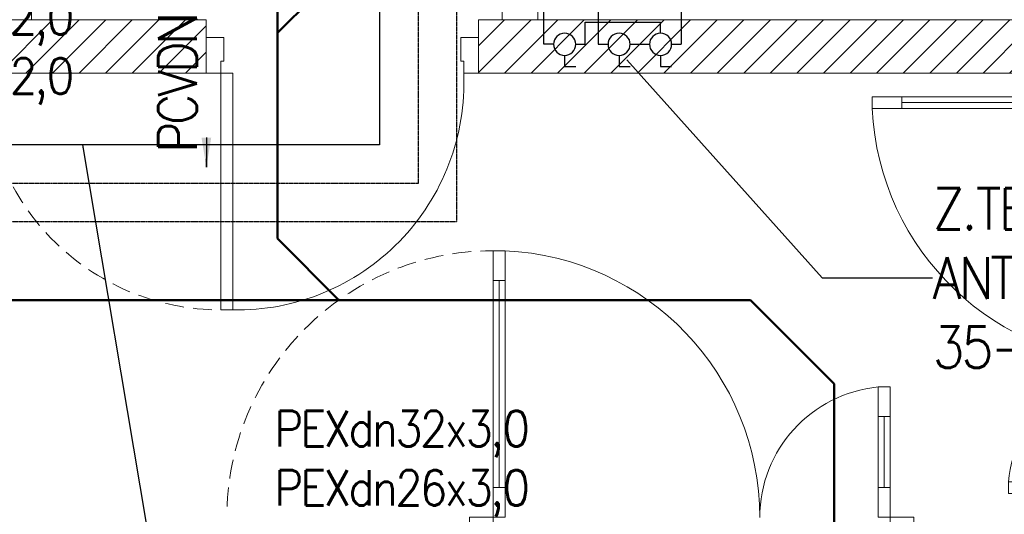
# Model space of a CAD drawing. Header units: millimetres. Extents: x -17122 to 7392, y -6480 to -3200.
# Tile 63 of 70: x 5042 to 5375, y -4691 to -4524. Entities that reach past the tile are written whole.
import ezdxf
from ezdxf import colors
from ezdxf.entities.mleader import LeaderData, LeaderLine
from ezdxf.lldxf.tags import DXFTag
from ezdxf.math import Vec2, Vec3

# ---------------------------------------------------------------- set-up
doc = ezdxf.new("R2010")
doc.units = ezdxf.units.MM
for name, pattern in [('DASHDOT', [20, 10, -5, 0, -5]), ('DASHED', [0.75, 0.5, -0.25]), ('HIDDEN2', [4.7624999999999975, 3.174999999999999, -1.587499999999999])]:
    doc.linetypes.add(name, pattern=pattern)
for name, color, linetype, lineweight in [('_k_kreskowanie', 250, 'Continuous', 9), ('_k_stolarka', 7, 'Continuous', 13), ('_k_wyposażenia', 251, 'Continuous', 9), ('_k_zarys', 7, 'HIDDEN2', 20), ('_k_ściany', 7, 'Continuous', 0), ('KANZLIZACJA', 34, 'Continuous', 30), ('WODA Z', 5, 'Continuous', 0)]:
    doc.layers.add(name, color=color, linetype=linetype, lineweight=lineweight)
doc.layers.add('_k_niewidoczna', color=72, linetype='Continuous', lineweight=9, plot=False)
for name, color, linetype, true_color in [('IS_Armatura_Wodociag', 7, 'SOLID', 0x000000), ('IS_Ciepła_woda', 1, 'DASHDOT', 0xff0000), ('IS_Cyrkulacja', 7, 'DASHED', 0x800080), ('IS_Zimna_woda', 5, 'SOLID', 0x0000ff)]:
    doc.layers.add(name, color=color, linetype=linetype, true_color=true_color)
doc.styles.get("Standard").update_dxf_attribs({"font": 'arial.ttf'})
tags = doc.linetypes.add('SOLID', pattern=[10, 10, 0]).pattern_tags.tags
tags[6:7] = [DXFTag(74, 4), DXFTag(75, 0), DXFTag(340, '0'), DXFTag(46, 0.0), DXFTag(50, 0.0), DXFTag(44, 0.0), DXFTag(45, 0.0)]
tags[4:5] = [DXFTag(74, 4), DXFTag(75, 0), DXFTag(340, '0'), DXFTag(46, 0.0), DXFTag(50, 0.0), DXFTag(44, 0.0), DXFTag(45, 0.0)]

# ---------------------------------------------------------------- blocks, each defined once
blk = doc.blocks.new('D_130w')
at = {"layer": '_k_niewidoczna', "lineweight": 0, "ltscale": 3}
blk.add_lwpolyline([(0, 140), (0, 10)], dxfattribs=at)
at = {"layer": '_k_stolarka', "lineweight": 0, "ltscale": 2}
for points in [[(-12, 150), (0, 150), (0, 140), (-8, 140), (-8, 142), (-12, 142), (-12, 150)], [(-91.9645656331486, 139.9999999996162), (-22, 140)], [(-46.00545608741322, 10), (-22, 10)], [(-12, 0), (0, 0), (0, 10), (-8, 10), (-8, 8), (-12, 8), (-12, 0)]]:
    blk.add_lwpolyline(points, dxfattribs=at)
for points in [[(-12, 142), (-12, 138), (-101.9822828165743, 137.9999999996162), (-101.9822828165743, 141.9999999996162)], [(-101.9822828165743, 141.9999999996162), (-101.9822828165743, 137.9999999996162), (-91.9645656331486, 137.9999999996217), (-91.9645656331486, 141.9999999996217)], [(-22, 142), (-22, 138), (-12, 138), (-12, 142)], [(-56.00545608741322, 8), (-56.00545608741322, 12), (-46.00545608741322, 12), (-46.00545608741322, 8)], [(-12, 8), (-12, 12), (-46.00545608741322, 12), (-46.00545608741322, 8)], [(-22, 8), (-22, 12), (-12, 12), (-12, 8)]]:
    blk.add_lwpolyline(points, close=True, dxfattribs=at)
for centre, radius, start, end in [((-11.96677473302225, 142.114957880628), 90.10951433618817, 182.617390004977, 270.0000000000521), ((-11.84819130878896, 7.632913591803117), 44.37268840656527, 90.15311981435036, 174.3519011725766)]:
    blk.add_arc(centre, radius, start, end, dxfattribs=at)

msp = doc.modelspace()

# ---------------------------------------------------------------- hatches: boundary and pattern name
at = {"layer": '_k_kreskowanie', "lineweight": 0, "ltscale": 2, "transparency": 33554687}
h = msp.add_hatch(dxfattribs=at)
h.set_pattern_fill('ANSI31', color=256, scale=2)
h.set_pattern_definition([(45, (1100.286567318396, -888.8747041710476), (-4.490128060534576, 4.490128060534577), [])])
h.paths.add_polyline_path([(4922.235256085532, -4960.100455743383), (4922.235256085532, -4936.100455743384), (4855.235256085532, -4936.100455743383), (4855.235256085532, -5036.100455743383), (4787.235256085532, -5036.100455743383), (4787.235256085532, -5060.100455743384), (4879.235256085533, -5060.100455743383), (4879.235256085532, -4960.100455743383)])
h.paths.add_polyline_path([(5921.235256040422, -4253.100455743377), (5945.235256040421, -4253.100455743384), (5945.235256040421, -4046.100455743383), (5314.235256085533, -4046.100455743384), (5314.235256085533, -4070.100455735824), (5414.235256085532, -4070.100455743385), (5414.235256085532, -4296.100455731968), (5432.235256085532, -4296.100455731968), (5432.235256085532, -4070.100455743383), (5921.235256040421, -4070.100455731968)])
h.paths.add_polyline_path([(5921.235256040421, -4653.100455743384), (5945.235256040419, -4653.100455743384), (5945.235256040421, -4453.100455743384), (5921.235256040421, -4453.100455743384)])
h.paths.add_polyline_path([(5866.735256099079, -5036.100455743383), (5866.73525609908, -5060.100455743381), (5945.235256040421, -5060.10045574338), (5945.235256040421, -4853.100455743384), (5921.235256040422, -4853.100455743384), (5921.235256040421, -5036.100455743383)])
h.paths.add_polyline_path([(5606.735256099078, -5036.100455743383), (5606.735256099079, -5060.100455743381), (5746.735256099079, -5060.10045574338), (5746.735256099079, -5036.100455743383)])
h.paths.add_polyline_path([(5346.735256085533, -5036.100455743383), (5346.735256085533, -5060.100455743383), (5486.735256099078, -5060.100455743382), (5486.735256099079, -5036.100455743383), (5432.235256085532, -5036.100455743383), (5432.235256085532, -4692.100455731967), (5414.235256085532, -4692.100455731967), (5414.235256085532, -5036.100455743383)])
h.paths.add_polyline_path([(5226.735256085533, -5060.100455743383), (5226.735256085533, -5036.100455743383), (5159.235256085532, -5036.100455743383), (5159.235256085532, -4960.100455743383), (5159.235256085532, -4936.100455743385), (5092.235256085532, -4936.100455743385), (5092.235256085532, -4960.100455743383), (5135.235256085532, -4960.100455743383), (5135.235256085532, -5060.100455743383)])
h.paths.add_polyline_path([(4100.235256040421, -4770.100455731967), (4124.235256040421, -4770.100455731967), (4124.235256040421, -4692.100455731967), (4100.235256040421, -4692.100455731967)])
h.paths.add_polyline_path([(4124.235256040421, -4930.100455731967), (4100.235256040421, -4930.100455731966), (4100.235256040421, -5060.100455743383), (4667.235256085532, -5060.100455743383), (4667.235256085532, -5036.100455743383), (4124.235256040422, -5036.100455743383)])
h.paths.add_polyline_path([(4124.235256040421, -4226.905047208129), (4100.235256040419, -4226.905047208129), (4100.23525604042, -4304.502751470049), (4124.235256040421, -4304.502751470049)])
h.paths.add_polyline_path([(4363.791529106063, -4070.100455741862), (4363.791529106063, -4046.100455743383), (4100.235256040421, -4046.100455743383), (4100.235256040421, -4122.905047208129), (4124.235256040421, -4122.905047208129), (4124.235256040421, -4070.100455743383)])
h.paths.add_polyline_path([(4664.255787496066, -4070.100455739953), (4664.255787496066, -4046.100455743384), (4483.791529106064, -4046.100455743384), (4483.791529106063, -4070.1004557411)])
h.paths.add_polyline_path([(4784.255787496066, -4046.100455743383), (4784.255787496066, -4070.100455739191), (5194.235256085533, -4070.100455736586), (5194.235256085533, -4046.100455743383)])
h.paths.add_polyline_path([(4192.23172776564, -4542.100455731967), (4192.23172776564, -4524.100455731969), (4124.235256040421, -4524.100455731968), (4124.235256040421, -4464.50275147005), (4100.23525604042, -4464.502751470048), (4100.235256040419, -4542.100455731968)])
h.paths.add_polyline_path([(4296.23172776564, -4524.100455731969), (4296.23172776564, -4542.100455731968), (4380.647470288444, -4542.100455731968), (4380.647470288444, -4524.100455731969)])
h.paths.add_polyline_path([(4598.255787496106, -4542.100455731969), (4598.255787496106, -4524.100455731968), (4484.647470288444, -4524.100455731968), (4484.647470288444, -4542.100455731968)])
h.paths.add_polyline_path([(4832.255787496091, -4542.100455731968), (4832.255787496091, -4524.100455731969), (4702.255787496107, -4524.100455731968), (4702.255787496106, -4542.100455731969)])
h.paths.add_polyline_path([(5197.235256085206, -4524.100455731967), (5197.235256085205, -4542.100455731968), (5432.235256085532, -4542.100455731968), (5432.235256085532, -4400.100455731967), (5414.235256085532, -4400.100455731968), (5414.235256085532, -4524.100455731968)])
h.paths.add_polyline_path([(5105.235256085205, -4542.100455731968), (5105.235256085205, -4524.100455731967), (4936.255787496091, -4524.100455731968), (4936.255787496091, -4542.100455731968)])

# ---------------------------------------------------------------- linework, layer by layer
at = {"layer": '_k_stolarka', "lineweight": 0, "ltscale": 0.5}
for points in [[(5105.235256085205, -4530.100455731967), (5105.235256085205, -4542.100455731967), (5110.235256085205, -4542.100455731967), (5110.235256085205, -4538.100455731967), (5111.235256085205, -4538.100455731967), (5111.235256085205, -4530.100455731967), (5105.235256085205, -4530.100455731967)], [(5105.235256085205, -4530.100455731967), (5105.235256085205, -4542.100455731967), (5110.235256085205, -4542.100455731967), (5110.235256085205, -4538.100455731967), (5111.235256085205, -4538.100455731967), (5111.235256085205, -4530.100455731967), (5105.235256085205, -4530.100455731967)], [(5105.235256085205, -4530.100455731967), (5105.235256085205, -4542.100455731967), (5110.235256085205, -4542.100455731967), (5110.235256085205, -4538.100455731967), (5111.235256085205, -4538.100455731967), (5111.235256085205, -4530.100455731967), (5105.235256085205, -4530.100455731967)], [(5105.235256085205, -4530.100455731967), (5105.235256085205, -4542.100455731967), (5110.235256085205, -4542.100455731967), (5110.235256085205, -4538.100455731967), (5111.235256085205, -4538.100455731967), (5111.235256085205, -4530.100455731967), (5105.235256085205, -4530.100455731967)], [(5197.235256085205, -4530.100455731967), (5197.235256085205, -4542.100455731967), (5192.235256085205, -4542.100455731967), (5192.235256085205, -4538.100455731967), (5191.235256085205, -4538.100455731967), (5191.235256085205, -4530.100455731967), (5197.235256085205, -4530.100455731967)], [(5197.235256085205, -4530.100455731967), (5197.235256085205, -4542.100455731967), (5192.235256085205, -4542.100455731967), (5192.235256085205, -4538.100455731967), (5191.235256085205, -4538.100455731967), (5191.235256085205, -4530.100455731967), (5197.235256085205, -4530.100455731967)], [(5197.235256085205, -4530.100455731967), (5197.235256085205, -4542.100455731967), (5192.235256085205, -4542.100455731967), (5192.235256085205, -4538.100455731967), (5191.235256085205, -4538.100455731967), (5191.235256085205, -4530.100455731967), (5197.235256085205, -4530.100455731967)], [(5197.235256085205, -4530.100455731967), (5197.235256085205, -4542.100455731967), (5192.235256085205, -4542.100455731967), (5192.235256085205, -4538.100455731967), (5191.235256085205, -4538.100455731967), (5191.235256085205, -4530.100455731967), (5197.235256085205, -4530.100455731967)]]:
    msp.add_lwpolyline(points, dxfattribs=at)
msp.add_lwpolyline([(5110.235256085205, -4542.100455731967), (5114.235256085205, -4542.100455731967), (5114.235256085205, -4622.100455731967), (5110.235256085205, -4622.100455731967)], close=True, dxfattribs=at)
msp.add_lwpolyline([(5110.235256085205, -4542.100455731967), (5114.235256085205, -4542.100455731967), (5114.235256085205, -4622.100455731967), (5110.235256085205, -4622.100455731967)], close=True, dxfattribs=at)
msp.add_lwpolyline([(5110.235256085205, -4542.100455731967), (5114.235256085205, -4542.100455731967), (5114.235256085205, -4622.100455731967), (5110.235256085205, -4622.100455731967)], close=True, dxfattribs=at)
msp.add_lwpolyline([(5110.235256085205, -4542.100455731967), (5114.235256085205, -4542.100455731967), (5114.235256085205, -4622.100455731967), (5110.235256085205, -4622.100455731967)], close=True, dxfattribs=at)
msp.add_arc((5115.607533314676, -4545.413426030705), 76.69930683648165, 268.9748292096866, 2.475619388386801, dxfattribs=at)
msp.add_arc((5115.607533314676, -4545.413426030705), 76.69930683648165, 268.9748292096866, 2.475619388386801, dxfattribs=at)
msp.add_arc((5115.607533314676, -4545.413426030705), 76.69930683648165, 268.9748292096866, 2.475619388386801, dxfattribs=at)
msp.add_arc((5115.607533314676, -4545.413426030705), 76.69930683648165, 268.9748292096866, 2.475619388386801, dxfattribs=at)
at = {"layer": '_k_zarys', "lineweight": 0, "ltscale": 2}
msp.add_lwpolyline([(5204.235256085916, -4602.118172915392, 0.4140373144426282), (5112.275202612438, -4690.100455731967)], format="xyb", dxfattribs=at)
msp.add_arc((5110.235256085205, -4542.100455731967), 80, 181.4325437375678, 272.8659839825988, dxfattribs=at)
at = {"layer": '_k_ściany', "lineweight": 0}
for points in [[(5046.255787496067, -4418.100455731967), (5046.255787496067, -4524.100455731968), (5034.255787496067, -4524.100455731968), (5034.255787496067, -4299.100455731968)], [(5217.235256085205, -4524.100455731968), (5217.235256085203, -4406.100455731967), (5046.255787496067, -4406.100455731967)], [(5205.235256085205, -4524.100455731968), (5205.235256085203, -4418.100455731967), (5046.255787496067, -4418.100455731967)], [(4936.255787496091, -4524.100455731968), (5105.235256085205, -4524.100455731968)], [(5105.235256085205, -4542.100455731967), (5105.235256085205, -4524.100455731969)], [(5197.235256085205, -4524.100455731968), (5414.235256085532, -4524.100455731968)], [(5197.235256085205, -4542.100455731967), (5197.235256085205, -4524.100455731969)], [(4936.255787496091, -4542.100455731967), (5105.235256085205, -4542.100455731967)], [(5197.235256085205, -4542.100455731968), (5432.235256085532, -4542.100455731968)]]:
    msp.add_lwpolyline(points, dxfattribs=at)
at = {"layer": 'IS_Armatura_Wodociag', "color": 5, "lineweight": 30}
for points in [[(5226.324250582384, -4536.164493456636), (5226.324250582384, -4539.914493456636)], [(5226.324250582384, -4539.914493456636), (5230.074250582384, -4539.914493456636)]]:
    msp.add_lwpolyline(points, dxfattribs=at)
at = {"layer": 'IS_Armatura_Wodociag', "color": 1, "lineweight": 30}
for points in [[(5244.73648922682, -4536.164493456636), (5244.73648922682, -4539.914493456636)], [(5258.73648922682, -4536.164493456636), (5258.73648922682, -4539.914493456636)], [(5244.73648922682, -4539.914493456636), (5248.48648922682, -4539.914493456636)], [(5258.73648922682, -4539.914493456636), (5262.48648922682, -4539.914493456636)]]:
    msp.add_lwpolyline(points, dxfattribs=at)
at = {"layer": 'IS_Armatura_Wodociag', "color": 5, "lineweight": 30, "extrusion": (0, 0, -1)}
msp.add_ellipse((5226.324250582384, -4532.414493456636), major_axis=(2.985076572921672e-15, -3.75), ratio=1, dxfattribs=at)
at = {"layer": 'IS_Armatura_Wodociag', "color": 1, "lineweight": 30, "extrusion": (0, 0, -1)}
for centre in [(5244.73648922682, -4532.414493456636), (5258.73648922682, -4532.414493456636)]:
    msp.add_ellipse(centre, major_axis=(2.985076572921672e-15, -3.75), ratio=1, dxfattribs=at)
at = {"layer": 'IS_Ciepła_woda', "color": 1, "linetype": 'ByBlock', "lineweight": 30, "ltscale": 0.05}
for points in [[(5265.736489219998, -4383.155939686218), (5265.736489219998, -4532.414493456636)], [(5237.663220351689, -4490.6726163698), (5237.663220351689, -4532.414493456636)]]:
    msp.add_lwpolyline(points, dxfattribs=at)
at = {"layer": 'IS_Ciepła_woda', "linetype": 'DASHED', "lineweight": 30, "ltscale": 0.1}
for points in [[(5176.811595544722, -4420.350455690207), (5176.811595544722, -4579.387697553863)], [(5176.811595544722, -4579.387697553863), (4278.807113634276, -4579.387697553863)]]:
    msp.add_lwpolyline(points, dxfattribs=at)
at = {"layer": 'IS_Cyrkulacja', "linetype": 'DASHED', "lineweight": 30, "ltscale": 0.1}
for points in [[(5189.811595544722, -4172.341480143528), (5189.811595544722, -4592.387697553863)], [(5189.811595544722, -4592.387697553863), (4291.807113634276, -4592.387697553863)]]:
    msp.add_lwpolyline(points, dxfattribs=at)
at = {"layer": 'IS_Zimna_woda', "lineweight": 30}
for points in [[(5163.811595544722, -4146.341480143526), (5163.811595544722, -4566.387697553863)], [(5163.811595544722, -4566.387697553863), (4265.807113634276, -4566.387697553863)]]:
    msp.add_lwpolyline(points, dxfattribs=at)
at = {"layer": 'IS_Zimna_woda', "lineweight": 30, "ltscale": 0.1}
for points in [[(5219.324250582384, -4532.414493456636), (5219.324250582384, -4477.6726163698)], [(5233.324250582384, -4524.933994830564), (5258.73648922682, -4524.933994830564)], [(5233.324250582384, -4532.414493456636), (5233.324250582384, -4524.933994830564)], [(5258.73648922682, -4528.655787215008), (5258.73648922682, -4524.933994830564)], [(5222.574250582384, -4532.414493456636), (5219.324250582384, -4532.414493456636)], [(5230.074250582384, -4532.414493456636), (5233.324250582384, -4532.414493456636)]]:
    msp.add_lwpolyline(points, dxfattribs=at)
at = {"layer": 'IS_Zimna_woda', "color": 1, "lineweight": 30, "ltscale": 0.1}
for points in [[(5237.663220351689, -4532.414493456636), (5240.98648922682, -4532.414493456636)], [(5248.48648922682, -4532.414493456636), (5254.98648922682, -4532.414493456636)], [(5262.48648922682, -4532.414493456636), (5265.73648922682, -4532.414493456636)]]:
    msp.add_lwpolyline(points, dxfattribs=at)
at = {"layer": 'KANZLIZACJA', "lineweight": 50}
for points in [[(5129.304007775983, -4126.097230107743), (5129.304007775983, -4598.005132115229)], [(5129.304007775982, -4528.571552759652), (5141.132922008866, -4516.74263785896)], [(5129.304007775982, -4598.00513211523), (5150.074438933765, -4618.775564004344)], [(4287.259666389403, -4618.775564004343), (5289.133070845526, -4618.775564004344)], [(5289.133070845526, -4618.775564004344), (5317.381690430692, -4647.024183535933)], [(5317.381690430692, -4647.024183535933), (5317.381690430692, -5171.896609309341)]]:
    msp.add_lwpolyline(points, dxfattribs=at)

# ---------------------------------------------------------------- block references
at = {"layer": '_k_wyposażenia', "lineweight": 0}
msp.add_blockref('D_130w', (5432.235256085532, -4692.100455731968), dxfattribs=at)
at = {"layer": '_k_wyposażenia', "lineweight": 0, "xscale": -1, "rotation": 90}
msp.add_blockref('D_130w', (5344.235256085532, -4704.100455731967), dxfattribs=at)

# ---------------------------------------------------------------- leaders
at = {"lineweight": 30}
ml = msp.add_multileader_mtext('Standard', dxfattribs=at)
ml.set_content('{\\Fsimplex|c238;\\W0.9;\\T0.9;Z.TERMOSTATYCZNY\\PANTYPOPARZENIOWY\\P\\Fsimplex|c0;35-60%%DC DN15}', color=256)
ml.set_leader_properties()
ml.build(insert=Vec2(0, 0))
ml.multileader.update_dxf_attribs({"text_left_attachment_type": 2, "text_right_attachment_type": 2, "dogleg_length": 128.6649438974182, "arrow_head_size": 0})
ctx = ml.context
ctx.base_point, ctx.char_height, ctx.arrow_head_size, ctx.landing_gap_size, ctx.plane_origin, ctx.plane_x_axis, ctx.plane_y_axis = Vec3(5350.572832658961, -4611.309341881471), 14, 0, 0.09, Vec3(4921.710552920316, -5195.480113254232), Vec3(1, 2.449293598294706e-16), Vec3(-2.449293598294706e-16, 1)
ctx.left_attachment, ctx.right_attachment, ctx.attachment_type = 2, 2, 2
notes = []
notes.append((ctx, [(1, (1, 1, 0), (5313.348627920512, -4611.309341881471), (1, 2.449293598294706e-16), 37.22420473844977, [(0, [(5247.330537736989, -4537.616152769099)], 0, [])])]))
ctx.mtext.insert, ctx.mtext.text_direction, ctx.mtext.rotation, ctx.mtext.flow_direction = Vec3(5350.662832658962, -4580.976008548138), Vec3(1, 2.449293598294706e-16), 2.449293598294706e-16, 5
at = {"layer": 'KANZLIZACJA', "color": 0, "lineweight": 30}
ml = msp.add_multileader_mtext('Standard', dxfattribs=at)
ml.set_content('{\\Fsimplex.shx;\\W0.9;\\T0.9;PCVDN110\\H2.5x;\\C34;\\W1;\\T0.95; }')
ml.set_leader_properties()
ml.build(insert=Vec2(0, 0))
ml.multileader.update_dxf_attribs({"text_left_attachment_type": 2, "text_right_attachment_type": 2, "arrow_head_size": 10})
ctx = ml.context
ctx.base_point, ctx.char_height, ctx.arrow_head_size, ctx.plane_origin, ctx.plane_x_axis, ctx.plane_y_axis = Vec3(5105.330236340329, -4571.070055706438), 13, 10, Vec3(5150.786504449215, -4605.281413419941), Vec3(5.510951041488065e-16, 1), Vec3(-1, 5.510951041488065e-16)
ctx.left_attachment, ctx.right_attachment, ctx.attachment_type = 2, 2, 2
notes.append((ctx, [(0, (1, 1, 0), (5105.330236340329, -4573.897680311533), (5.510951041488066e-16, 1), 2.82762460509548, [(0, [(5105.330236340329, -4573.897680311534)], 0, [])])]))
ctx.mtext.insert, ctx.mtext.text_direction, ctx.mtext.rotation, ctx.mtext.width = Vec3(5089.080236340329, -4569.070055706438), Vec3(5.053215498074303e-16, 1), 1.570796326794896, 252.0453761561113
at = {"layer": 'WODA Z', "color": 0, "lineweight": 30}
ml = msp.add_multileader_mtext('Standard', dxfattribs=at)
ml.set_content('{\\Fsimplex|c0;\\W0.9;\\T0.9;\\C5;PEXdn\\Fsimplex|c238;26\\Fsimplex|c0;x\\Fsimplex|c238;3\\Fsimplex|c0;,0\\P\\pxsm1;\\C1;PEXdn\\Fsimplex|c238;16\\Fsimplex|c0;x\\Fsimplex|c238;2\\Fsimplex|c0;,\\Fsimplex|c238;0\\P\\Fsimplex|c0;\\C214;P\\Fsimplex|c238;EXdn16x2,0\\P\\Fsimplex|c0;\\C1; }')
ml.set_leader_properties()
ml.build(insert=Vec2(0, 0))
ml.multileader.update_dxf_attribs({"text_left_attachment_type": 2, "text_right_attachment_type": 2, "arrow_head_size": 0})
ctx = ml.context
ctx.base_point, ctx.char_height, ctx.arrow_head_size, ctx.plane_origin, ctx.plane_x_axis, ctx.plane_y_axis = Vec3(4972.351008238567, -4535.09533029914), 12, 0, Vec3(4858.975643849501, -4647.066707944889), Vec3(1, -6.123072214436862e-16), Vec3(6.123072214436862e-16, 1)
ctx.left_attachment, ctx.right_attachment, ctx.attachment_type = 2, 2, 2
notes.append((ctx, [(0, (1, 1, 0), (4931.020844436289, -4535.09533029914), (1, -6.123072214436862e-16), 41.33016380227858, [(0, [(4897.161432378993, -4535.09533029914)], 0, [])])]))
ctx.mtext.insert, ctx.mtext.text_direction, ctx.mtext.rotation, ctx.mtext.defined_height, ctx.mtext.flow_direction = Vec3(4974.351008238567, -4497.09533029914), Vec3(1, -6.123072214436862e-16), 6.283185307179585, 31.48896278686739, 5
ml = msp.add_multileader_mtext('Standard', dxfattribs=at)
ml.set_content('{\\Fsimplex|c0;\\W0.9;\\T0.9;\\C5;PEXdn\\Fsimplex|c238;32\\Fsimplex|c0;x\\Fsimplex|c238;3\\Fsimplex|c0;,0\\P\\pxsm1;\\C1;PEXdn\\Fsimplex|c238;26\\Fsimplex|c0;x\\Fsimplex|c238;3\\Fsimplex|c0;,\\Fsimplex|c238;0\\P\\Fsimplex|c0;\\C214;P\\Fsimplex|c238;EXdn16x2,0\\P\\Fsimplex|c0;\\C1; }')
ml.set_leader_properties()
ml.build(insert=Vec2(0, 0))
ml.multileader.update_dxf_attribs({"text_left_attachment_type": 2, "text_right_attachment_type": 2, "arrow_head_size": 0})
ctx = ml.context
ctx.base_point, ctx.char_height, ctx.arrow_head_size, ctx.plane_origin, ctx.plane_x_axis, ctx.plane_y_axis = Vec3(5126.32256519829, -4694.15625686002), 12, 0, Vec3(5012.947200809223, -4798.949840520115), Vec3(1, -6.123072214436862e-16), Vec3(6.123072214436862e-16, 1)
ctx.left_attachment, ctx.right_attachment, ctx.attachment_type = 2, 2, 2
notes.append((ctx, [(0, (1, 1, 0), (5084.992401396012, -4694.15625686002), (1, -6.123072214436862e-16), 41.33016380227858, [(0, [(5063.467445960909, -4566.387697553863)], 0, [])])]))
ctx.mtext.insert, ctx.mtext.text_direction, ctx.mtext.rotation, ctx.mtext.defined_height, ctx.mtext.flow_direction = Vec3(5128.32256519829, -4656.15625686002), Vec3(1, -6.123072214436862e-16), 6.283185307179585, 31.48896278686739, 5
for ctx, leaders in notes:
    for number, flags, end, landing, length, lines in leaders:
        leader = LeaderData()
        leader.index, (leader.has_last_leader_line, leader.has_dogleg_vector, leader.attachment_direction) = number, flags
        leader.last_leader_point, leader.dogleg_vector, leader.dogleg_length = Vec3(end), Vec3(landing), length
        for number, points, colour, breaks in lines:
            line = LeaderLine()
            line.index, line.vertices, line.color, line.breaks = number, Vec3.list(points), colors.encode_raw_color(colour), breaks
            leader.lines.append(line)
        ctx.leaders.append(leader)

doc.saveas('drawing.dxf')
